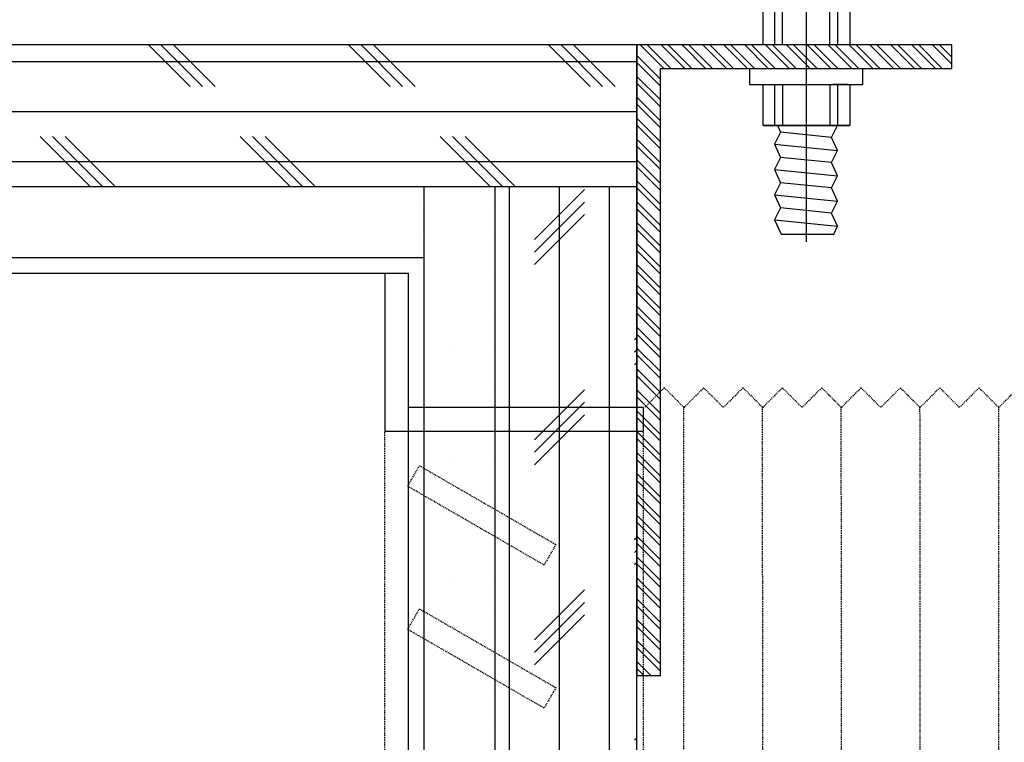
# Model space of a CAD drawing. Header units: millimetres. Extents: x -53 to 3023, y -53 to 2153.
# Tile 7 of 52: x 822 to 948, y 384 to 476. Entities that reach past the tile are written whole.
import ezdxf

# ---------------------------------------------------------------- set-up
doc = ezdxf.new("R2010")
doc.units = ezdxf.units.MM
doc.header["$LTSCALE"] = 5
doc.linetypes.add('DASH', pattern=[0.35, 0.25, -0.1])
for name, color, linetype in [('8', 8, 'Continuous'), ('Q-立面-填充', 251, 'Continuous'), ('Q-立面-完成面造型线', 6, 'Continuous'), ('Q-立面-次粗线', 31, 'Continuous')]:
    doc.layers.add(name, color=color, linetype=linetype)

# ---------------------------------------------------------------- blocks, each defined once
blk = doc.blocks.new('A$C56AE0732')
at = {"layer": 'Q-立面-次粗线', "color": 251, "linetype": 'DASH', "ltscale": 0.1}
for p, q in [((-77.46, 118.5), (-74.96, 116)), ((-72.46, 118.5), (-74.96, 116)), ((-72.46, 118.5), (-69.96, 116)), ((-67.47, 118.5), (-69.96, 116)), ((-67.47, 118.5), (-64.97, 116)), ((-62.47, 118.5), (-64.97, 116)), ((-62.47, 118.5), (-59.97, 116)), ((-57.47, 118.5), (-59.97, 116)), ((-57.47, 118.5), (-54.98, 116)), ((-52.48, 118.5), (-54.98, 116)), ((-52.48, 118.5), (-49.98, 116)), ((-47.48, 118.5), (-49.98, 116)), ((-47.48, 118.5), (-44.99, 116)), ((-42.49, 118.5), (-44.99, 116)), ((-42.49, 118.5), (-39.99, 116)), ((-37.49, 118.5), (-39.99, 116)), ((-37.49, 118.5), (-35, 116)), ((-32.5, 118.5), (-35, 116)), ((-32.5, 118.5), (-30, 116)), ((-74.97, 0.01), (-74.95, 116.01)), ((-64.98, 0.01), (-64.96, 116.01)), ((-54.99, 0.01), (-54.97, 116.01)), ((-45, 0.01), (-44.98, 116.01)), ((-35.01, 0), (-34.98, 116.01)), ((-29.87, 3), (-29.87, 113)), ((3, 3), (3, 113))]:
    blk.add_line(p, q, dxfattribs=at)
at = {"layer": 'Q-立面-次粗线'}
blk.add_lwpolyline([(-29.87, 113), (-29.87, 116), (0, 116), (0, 133), (3, 133), (3, 113), (-29.87, 113)], dxfattribs=at)
at = {"layer": 'Q-立面-次粗线', "color": 251, "linetype": 'DASH', "ltscale": 0.1}
for points in [[(-18.73, 98.61), (-17.23, 96.01), (0.09, 106.01), (-1.41, 108.61)], [(-18.73, 80.45), (-17.23, 77.85), (0.09, 87.85), (-1.41, 90.45)]]:
    blk.add_lwpolyline(points, close=True, dxfattribs=at)
blk = doc.blocks.new('*E58')
at = {"layer": '8'}
h = blk.add_hatch(dxfattribs=at)
h.set_pattern_fill('ANSI32', color=256, style=0)
h.set_pattern_definition([(135, (127999.23976, -60065.8128), (0.2651650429, 0.2651650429), []), (135, (127999.063, -60065.8128), (0.2651650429, 0.2651650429), [])])
h.paths.add_polyline_path([(0, 0), (0.6, 0), (0.6, 15.4), (8, 15.4), (8, 16), (0, 16)])
for p, q in [((4.3, 21.559), (4.3, 11.008)), ((3.5, 19.44), (5.1, 19.6)), ((4.948, 19.264), (3.652, 19.135)), ((3.5, 18.8), (5.1, 18.96)), ((4.948, 18.624), (3.652, 18.495)), ((3.5, 18.16), (5.1, 18.32)), ((4.948, 17.984), (3.652, 17.855)), ((3.5, 17.52), (5.1, 17.68)), ((4.948, 17.344), (3.652, 17.215)), ((3.5, 17.04), (3.5, 16)), ((3.7, 16), (3.7, 17.04)), ((4.9, 16), (4.9, 17.04)), ((5.1, 17.04), (5.1, 16)), ((2.36, 15.4), (5.241, 15.4)), ((3.5, 15), (3.5, 13.96)), ((3.7, 15), (3.7, 13.96)), ((4.9, 15), (4.9, 13.96)), ((5.353, 15), (4.98, 15)), ((5.1, 15), (5.1, 13.96)), ((3.209, 13.96), (5.41, 13.96)), ((4.948, 13.656), (3.653, 13.785)), ((3.5, 13.48), (5.1, 13.32)), ((4.948, 13.016), (3.653, 13.145)), ((3.5, 12.84), (5.1, 12.68)), ((4.948, 12.376), (3.653, 12.505)), ((3.5, 12.2), (5.1, 12.04)), ((4.948, 11.736), (3.653, 11.865)), ((3.5, 11.56), (5.1, 11.4)), ((3.664, 11.2), (5, 11.2))]:
    blk.add_line(p, q, dxfattribs=at)
for points in [[(3.5, 41.784), (3.5, 19.44), (3.652, 19.135), (3.5, 18.8), (3.652, 18.495), (3.5, 18.16), (3.652, 17.855), (3.5, 17.52), (3.652, 17.215), (3.5, 17.04)], [(5.1, 17.04), (4.948, 17.344), (5.1, 17.68), (4.948, 17.984), (5.1, 18.32), (4.948, 18.624), (5.1, 18.96), (4.948, 19.264), (5.1, 19.6), (5.1, 41.784)], [(0, 0), (0.6, 0), (0.6, 15.4), (8, 15.4), (8, 16), (0, 16), (0, 0)], [(2.86, 15.4), (2.86, 15), (5.741, 15), (5.741, 15.4)], [(3.573, 13.96), (3.653, 13.785), (3.5, 13.48), (3.653, 13.145), (3.5, 12.84), (3.653, 12.505), (3.5, 12.2), (3.653, 11.865), (3.5, 11.56), (3.664, 11.2)], [(5, 11.2), (5.1, 11.4), (4.948, 11.736), (5.1, 12.04), (4.948, 12.376), (5.1, 12.68), (4.948, 13.016), (5.1, 13.32), (4.948, 13.656), (5.1, 13.96)]]:
    blk.add_lwpolyline(points, dxfattribs=at)
for points in [[(3.209, 17.04), (5.41, 17.04), (5.41, 16), (3.209, 16)], [(3.209, 15), (5.41, 15), (5.41, 13.96), (3.209, 13.96)]]:
    blk.add_lwpolyline(points, close=True, dxfattribs=at)
blk = doc.blocks.new('0')
at = {"layer": 'Q-立面-填充', "ltscale": 0.2}
for p, q in [((-535222.818, 505131.998, 1.379), (-535223.873, 505133.053, 1.379)), ((-535222.501, 505131.998, 1.379), (-535223.556, 505133.053, 1.379)), ((-535222.183, 505131.998, 1.379), (-535223.238, 505133.053, 1.379)), ((-535217.738, 505131.998, 1.379), (-535218.793, 505133.053, 1.379)), ((-535217.421, 505131.998, 1.379), (-535218.476, 505133.053, 1.379)), ((-535217.103, 505131.998, 1.379), (-535218.158, 505133.053, 1.379)), ((-535212.658, 505131.998, 1.379), (-535213.713, 505133.053, 1.379)), ((-535212.341, 505131.998, 1.379), (-535213.396, 505133.053, 1.379)), ((-535212.023, 505131.998, 1.379), (-535213.078, 505133.053, 1.379)), ((-535307.274, 505132.633, 1.379), (-535211.474, 505132.633, 1.379)), ((-535307.274, 505131.363, 1.379), (-535211.474, 505131.363, 1.379)), ((-535225.358, 505129.458, 1.379), (-535226.628, 505130.728, 1.379)), ((-535225.041, 505129.458, 1.379), (-535226.311, 505130.728, 1.379)), ((-535224.723, 505129.458, 1.379), (-535225.993, 505130.728, 1.379)), ((-535220.278, 505129.458, 1.379), (-535221.548, 505130.728, 1.379)), ((-535219.961, 505129.458, 1.379), (-535221.231, 505130.728, 1.379)), ((-535219.643, 505129.458, 1.379), (-535220.913, 505130.728, 1.379)), ((-535215.198, 505129.458, 1.379), (-535216.468, 505130.728, 1.379)), ((-535214.881, 505129.458, 1.379), (-535216.151, 505130.728, 1.379)), ((-535214.563, 505129.458, 1.379), (-535215.833, 505130.728, 1.379)), ((-535307.274, 505130.093, 1.379), (-535211.474, 505130.093, 1.379)), ((-535214.704, 505089.453, 1.379), (-535214.704, 505129.453, 1.379)), ((-535212.798, 505129.383, 1.379), (-535214.068, 505128.113, 1.379)), ((-535213.434, 505089.453, 1.379), (-535213.434, 505129.453, 1.379)), ((-535212.164, 505089.453, 1.379), (-535212.164, 505129.453, 1.379)), ((-535212.798, 505129.066, 1.379), (-535214.068, 505127.796, 1.379)), ((-535212.798, 505128.748, 1.379), (-535214.068, 505127.478, 1.379)), ((-535211.474, 505125.628, 1.379), (-535211.528, 505125.573, 1.379)), ((-535211.474, 505125.311, 1.379), (-535211.528, 505125.256, 1.379)), ((-535211.474, 505124.993, 1.379), (-535211.528, 505124.938, 1.379)), ((-535212.798, 505124.303, 1.379), (-535214.068, 505123.033, 1.379)), ((-535212.798, 505123.986, 1.379), (-535214.068, 505122.716, 1.379)), ((-535212.798, 505123.668, 1.379), (-535214.068, 505122.398, 1.379)), ((-535211.474, 505120.548, 1.379), (-535211.528, 505120.493, 1.379)), ((-535211.474, 505120.231, 1.379), (-535211.528, 505120.176, 1.379)), ((-535211.474, 505119.913, 1.379), (-535211.528, 505119.858, 1.379)), ((-535212.798, 505119.223, 1.379), (-535214.068, 505117.953, 1.379)), ((-535212.798, 505118.906, 1.379), (-535214.068, 505117.636, 1.379)), ((-535212.798, 505118.588, 1.379), (-535214.068, 505117.318, 1.379)), ((-535211.474, 505115.468, 1.379), (-535211.528, 505115.413, 1.379))]:
    blk.add_line(p, q, dxfattribs=at)
at = {"layer": 'Q-立面-完成面造型线', "ltscale": 0.2}
for p, q in [((-535217.274, 505127.253, 1.379), (-535307.274, 505127.253, 1.379)), ((-535217.274, 505093.053, 1.379), (-535217.274, 505127.253, 1.379))]:
    blk.add_line(p, q, dxfattribs=at)
at = {"layer": 'Q-立面-次粗线', "ltscale": 0.2}
for p, q in [((-535211.474, 505133.053, 1.379), (-535307.274, 505133.053, 1.379)), ((-535211.474, 505089.453, 1.379), (-535211.474, 505133.053, 1.379)), ((-535211.474, 505129.453, 1.379), (-535307.274, 505129.453, 1.379)), ((-535216.874, 505093.053, 1.379), (-535216.874, 505129.453, 1.379)), ((-535215.074, 505089.453, 1.379), (-535215.074, 505129.453, 1.379)), ((-535227.025, 505129.087, 1.379), (-535227.025, 505129.087, 1.379)), ((-535226.549, 505129.087, 1.379), (-535226.549, 505129.087, 1.379)), ((-535226.073, 505129.087, 1.379), (-535226.073, 505129.087, 1.379)), ((-535225.597, 505129.087, 1.379), (-535225.597, 505129.087, 1.379)), ((-535225.12, 505129.087, 1.379), (-535225.12, 505129.087, 1.379)), ((-535224.644, 505129.087, 1.379), (-535224.644, 505129.087, 1.379)), ((-535224.168, 505129.087, 1.379), (-535224.168, 505129.087, 1.379)), ((-535223.692, 505129.087, 1.379), (-535223.692, 505129.087, 1.379)), ((-535223.215, 505129.087, 1.379), (-535223.215, 505129.087, 1.379)), ((-535222.739, 505129.087, 1.379), (-535222.739, 505129.087, 1.379)), ((-535222.263, 505129.087, 1.379), (-535222.263, 505129.087, 1.379)), ((-535221.787, 505129.087, 1.379), (-535221.787, 505129.087, 1.379)), ((-535221.31, 505129.087, 1.379), (-535221.31, 505129.087, 1.379)), ((-535220.834, 505129.087, 1.379), (-535220.834, 505129.087, 1.379)), ((-535220.358, 505129.087, 1.379), (-535220.358, 505129.087, 1.379)), ((-535219.882, 505129.087, 1.379), (-535219.882, 505129.087, 1.379)), ((-535219.405, 505129.087, 1.379), (-535219.405, 505129.087, 1.379)), ((-535218.929, 505129.087, 1.379), (-535218.929, 505129.087, 1.379)), ((-535218.453, 505129.087, 1.379), (-535218.453, 505129.087, 1.379)), ((-535217.977, 505129.087, 1.379), (-535217.977, 505129.087, 1.379)), ((-535217.5, 505129.087, 1.379), (-535217.5, 505129.087, 1.379)), ((-535217.024, 505129.087, 1.379), (-535217.024, 505129.087, 1.379)), ((-535216.548, 505129.087, 1.379), (-535216.548, 505129.087, 1.379)), ((-535216.072, 505129.087, 1.379), (-535216.072, 505129.087, 1.379)), ((-535215.595, 505129.087, 1.379), (-535215.595, 505129.087, 1.379)), ((-535215.119, 505129.087, 1.379), (-535215.119, 505129.087, 1.379)), ((-535226.787, 505128.61, 1.379), (-535226.787, 505128.61, 1.379)), ((-535226.311, 505128.61, 1.379), (-535226.311, 505128.61, 1.379)), ((-535225.835, 505128.61, 1.379), (-535225.835, 505128.61, 1.379)), ((-535225.359, 505128.61, 1.379), (-535225.359, 505128.61, 1.379)), ((-535224.882, 505128.61, 1.379), (-535224.882, 505128.61, 1.379)), ((-535224.406, 505128.61, 1.379), (-535224.406, 505128.61, 1.379)), ((-535223.93, 505128.61, 1.379), (-535223.93, 505128.61, 1.379)), ((-535223.454, 505128.61, 1.379), (-535223.454, 505128.61, 1.379)), ((-535222.977, 505128.61, 1.379), (-535222.977, 505128.61, 1.379)), ((-535222.501, 505128.61, 1.379), (-535222.501, 505128.61, 1.379)), ((-535222.025, 505128.61, 1.379), (-535222.025, 505128.61, 1.379)), ((-535221.549, 505128.61, 1.379), (-535221.549, 505128.61, 1.379)), ((-535221.072, 505128.61, 1.379), (-535221.072, 505128.61, 1.379)), ((-535220.596, 505128.61, 1.379), (-535220.596, 505128.61, 1.379)), ((-535220.12, 505128.61, 1.379), (-535220.12, 505128.61, 1.379)), ((-535219.644, 505128.61, 1.379), (-535219.644, 505128.61, 1.379)), ((-535219.167, 505128.61, 1.379), (-535219.167, 505128.61, 1.379)), ((-535218.691, 505128.61, 1.379), (-535218.691, 505128.61, 1.379)), ((-535218.215, 505128.61, 1.379), (-535218.215, 505128.61, 1.379)), ((-535217.739, 505128.61, 1.379), (-535217.739, 505128.61, 1.379)), ((-535217.262, 505128.61, 1.379), (-535217.262, 505128.61, 1.379)), ((-535216.786, 505128.61, 1.379), (-535216.786, 505128.61, 1.379)), ((-535216.31, 505128.61, 1.379), (-535216.31, 505128.61, 1.379)), ((-535215.834, 505128.61, 1.379), (-535215.834, 505128.61, 1.379)), ((-535215.357, 505128.61, 1.379), (-535215.357, 505128.61, 1.379)), ((-535227.025, 505128.134, 1.379), (-535227.025, 505128.134, 1.379)), ((-535226.549, 505128.134, 1.379), (-535226.549, 505128.134, 1.379)), ((-535226.073, 505128.134, 1.379), (-535226.073, 505128.134, 1.379)), ((-535225.597, 505128.134, 1.379), (-535225.597, 505128.134, 1.379)), ((-535225.12, 505128.134, 1.379), (-535225.12, 505128.134, 1.379)), ((-535224.644, 505128.134, 1.379), (-535224.644, 505128.134, 1.379)), ((-535224.168, 505128.134, 1.379), (-535224.168, 505128.134, 1.379)), ((-535223.692, 505128.134, 1.379), (-535223.692, 505128.134, 1.379)), ((-535223.215, 505128.134, 1.379), (-535223.215, 505128.134, 1.379)), ((-535222.739, 505128.134, 1.379), (-535222.739, 505128.134, 1.379)), ((-535222.263, 505128.134, 1.379), (-535222.263, 505128.134, 1.379)), ((-535221.787, 505128.134, 1.379), (-535221.787, 505128.134, 1.379)), ((-535221.31, 505128.134, 1.379), (-535221.31, 505128.134, 1.379)), ((-535220.834, 505128.134, 1.379), (-535220.834, 505128.134, 1.379)), ((-535220.358, 505128.134, 1.379), (-535220.358, 505128.134, 1.379)), ((-535219.882, 505128.134, 1.379), (-535219.882, 505128.134, 1.379)), ((-535219.405, 505128.134, 1.379), (-535219.405, 505128.134, 1.379)), ((-535218.929, 505128.134, 1.379), (-535218.929, 505128.134, 1.379)), ((-535218.453, 505128.134, 1.379), (-535218.453, 505128.134, 1.379)), ((-535217.977, 505128.134, 1.379), (-535217.977, 505128.134, 1.379)), ((-535217.5, 505128.134, 1.379), (-535217.5, 505128.134, 1.379)), ((-535217.024, 505128.134, 1.379), (-535217.024, 505128.134, 1.379)), ((-535216.548, 505128.134, 1.379), (-535216.548, 505128.134, 1.379)), ((-535216.072, 505128.134, 1.379), (-535216.072, 505128.134, 1.379)), ((-535215.595, 505128.134, 1.379), (-535215.595, 505128.134, 1.379)), ((-535215.119, 505128.134, 1.379), (-535215.119, 505128.134, 1.379)), ((-535216.874, 505127.653, 1.379), (-535307.274, 505127.653, 1.379)), ((-535226.787, 505127.658, 1.379), (-535226.787, 505127.658, 1.379)), ((-535226.311, 505127.658, 1.379), (-535226.311, 505127.658, 1.379)), ((-535225.835, 505127.658, 1.379), (-535225.835, 505127.658, 1.379)), ((-535225.359, 505127.658, 1.379), (-535225.359, 505127.658, 1.379)), ((-535224.882, 505127.658, 1.379), (-535224.882, 505127.658, 1.379)), ((-535224.406, 505127.658, 1.379), (-535224.406, 505127.658, 1.379)), ((-535223.93, 505127.658, 1.379), (-535223.93, 505127.658, 1.379)), ((-535223.454, 505127.658, 1.379), (-535223.454, 505127.658, 1.379)), ((-535222.977, 505127.658, 1.379), (-535222.977, 505127.658, 1.379)), ((-535222.501, 505127.658, 1.379), (-535222.501, 505127.658, 1.379)), ((-535222.025, 505127.658, 1.379), (-535222.025, 505127.658, 1.379)), ((-535221.549, 505127.658, 1.379), (-535221.549, 505127.658, 1.379)), ((-535221.072, 505127.658, 1.379), (-535221.072, 505127.658, 1.379)), ((-535220.596, 505127.658, 1.379), (-535220.596, 505127.658, 1.379)), ((-535220.12, 505127.658, 1.379), (-535220.12, 505127.658, 1.379)), ((-535219.644, 505127.658, 1.379), (-535219.644, 505127.658, 1.379)), ((-535219.167, 505127.658, 1.379), (-535219.167, 505127.658, 1.379)), ((-535218.691, 505127.658, 1.379), (-535218.691, 505127.658, 1.379)), ((-535218.215, 505127.658, 1.379), (-535218.215, 505127.658, 1.379)), ((-535217.739, 505127.658, 1.379), (-535217.739, 505127.658, 1.379)), ((-535217.262, 505127.658, 1.379), (-535217.262, 505127.658, 1.379)), ((-535216.786, 505127.658, 1.379), (-535216.786, 505127.658, 1.379)), ((-535216.31, 505127.658, 1.379), (-535216.31, 505127.658, 1.379)), ((-535215.834, 505127.658, 1.379), (-535215.834, 505127.658, 1.379)), ((-535215.357, 505127.658, 1.379), (-535215.357, 505127.658, 1.379)), ((-535216.548, 505127.182, 1.379), (-535216.548, 505127.182, 1.379)), ((-535216.072, 505127.182, 1.379), (-535216.072, 505127.182, 1.379)), ((-535215.595, 505127.182, 1.379), (-535215.595, 505127.182, 1.379)), ((-535215.119, 505127.182, 1.379), (-535215.119, 505127.182, 1.379)), ((-535216.786, 505126.705, 1.379), (-535216.786, 505126.705, 1.379)), ((-535216.31, 505126.705, 1.379), (-535216.31, 505126.705, 1.379)), ((-535215.834, 505126.705, 1.379), (-535215.834, 505126.705, 1.379)), ((-535215.357, 505126.705, 1.379), (-535215.357, 505126.705, 1.379)), ((-535216.548, 505126.229, 1.379), (-535216.548, 505126.229, 1.379)), ((-535216.072, 505126.229, 1.379), (-535216.072, 505126.229, 1.379)), ((-535215.595, 505126.229, 1.379), (-535215.595, 505126.229, 1.379)), ((-535215.119, 505126.229, 1.379), (-535215.119, 505126.229, 1.379)), ((-535216.786, 505125.753, 1.379), (-535216.786, 505125.753, 1.379)), ((-535216.31, 505125.753, 1.379), (-535216.31, 505125.753, 1.379)), ((-535215.834, 505125.753, 1.379), (-535215.834, 505125.753, 1.379)), ((-535215.357, 505125.753, 1.379), (-535215.357, 505125.753, 1.379)), ((-535216.548, 505125.277, 1.379), (-535216.548, 505125.277, 1.379)), ((-535216.072, 505125.277, 1.379), (-535216.072, 505125.277, 1.379)), ((-535215.595, 505125.277, 1.379), (-535215.595, 505125.277, 1.379)), ((-535215.119, 505125.277, 1.379), (-535215.119, 505125.277, 1.379)), ((-535216.786, 505124.8, 1.379), (-535216.786, 505124.8, 1.379)), ((-535216.31, 505124.8, 1.379), (-535216.31, 505124.8, 1.379)), ((-535215.834, 505124.8, 1.379), (-535215.834, 505124.8, 1.379)), ((-535215.357, 505124.8, 1.379), (-535215.357, 505124.8, 1.379)), ((-535216.548, 505124.324, 1.379), (-535216.548, 505124.324, 1.379)), ((-535216.072, 505124.324, 1.379), (-535216.072, 505124.324, 1.379)), ((-535215.595, 505124.324, 1.379), (-535215.595, 505124.324, 1.379)), ((-535215.119, 505124.324, 1.379), (-535215.119, 505124.324, 1.379)), ((-535216.786, 505123.848, 1.379), (-535216.786, 505123.848, 1.379)), ((-535216.31, 505123.848, 1.379), (-535216.31, 505123.848, 1.379)), ((-535215.834, 505123.848, 1.379), (-535215.834, 505123.848, 1.379)), ((-535215.357, 505123.848, 1.379), (-535215.357, 505123.848, 1.379)), ((-535216.548, 505123.372, 1.379), (-535216.548, 505123.372, 1.379)), ((-535216.072, 505123.372, 1.379), (-535216.072, 505123.372, 1.379)), ((-535215.595, 505123.372, 1.379), (-535215.595, 505123.372, 1.379)), ((-535215.119, 505123.372, 1.379), (-535215.119, 505123.372, 1.379)), ((-535216.786, 505122.895, 1.379), (-535216.786, 505122.895, 1.379)), ((-535216.31, 505122.895, 1.379), (-535216.31, 505122.895, 1.379)), ((-535215.834, 505122.895, 1.379), (-535215.834, 505122.895, 1.379)), ((-535215.357, 505122.895, 1.379), (-535215.357, 505122.895, 1.379)), ((-535216.548, 505122.419, 1.379), (-535216.548, 505122.419, 1.379)), ((-535216.072, 505122.419, 1.379), (-535216.072, 505122.419, 1.379)), ((-535215.595, 505122.419, 1.379), (-535215.595, 505122.419, 1.379)), ((-535215.119, 505122.419, 1.379), (-535215.119, 505122.419, 1.379)), ((-535216.786, 505121.943, 1.379), (-535216.786, 505121.943, 1.379)), ((-535216.31, 505121.943, 1.379), (-535216.31, 505121.943, 1.379)), ((-535215.834, 505121.943, 1.379), (-535215.834, 505121.943, 1.379)), ((-535215.357, 505121.943, 1.379), (-535215.357, 505121.943, 1.379)), ((-535216.548, 505121.467, 1.379), (-535216.548, 505121.467, 1.379)), ((-535216.072, 505121.467, 1.379), (-535216.072, 505121.467, 1.379)), ((-535215.595, 505121.467, 1.379), (-535215.595, 505121.467, 1.379)), ((-535215.119, 505121.467, 1.379), (-535215.119, 505121.467, 1.379)), ((-535216.786, 505120.99, 1.379), (-535216.786, 505120.99, 1.379)), ((-535216.31, 505120.99, 1.379), (-535216.31, 505120.99, 1.379)), ((-535215.834, 505120.99, 1.379), (-535215.834, 505120.99, 1.379)), ((-535215.357, 505120.99, 1.379), (-535215.357, 505120.99, 1.379)), ((-535216.548, 505120.514, 1.379), (-535216.548, 505120.514, 1.379)), ((-535216.072, 505120.514, 1.379), (-535216.072, 505120.514, 1.379)), ((-535215.595, 505120.514, 1.379), (-535215.595, 505120.514, 1.379)), ((-535215.119, 505120.514, 1.379), (-535215.119, 505120.514, 1.379)), ((-535216.786, 505120.038, 1.379), (-535216.786, 505120.038, 1.379)), ((-535216.31, 505120.038, 1.379), (-535216.31, 505120.038, 1.379)), ((-535215.834, 505120.038, 1.379), (-535215.834, 505120.038, 1.379)), ((-535215.357, 505120.038, 1.379), (-535215.357, 505120.038, 1.379)), ((-535216.548, 505119.562, 1.379), (-535216.548, 505119.562, 1.379)), ((-535216.072, 505119.562, 1.379), (-535216.072, 505119.562, 1.379)), ((-535215.595, 505119.562, 1.379), (-535215.595, 505119.562, 1.379)), ((-535215.119, 505119.562, 1.379), (-535215.119, 505119.562, 1.379)), ((-535216.786, 505119.085, 1.379), (-535216.786, 505119.085, 1.379)), ((-535216.31, 505119.085, 1.379), (-535216.31, 505119.085, 1.379)), ((-535215.834, 505119.085, 1.379), (-535215.834, 505119.085, 1.379)), ((-535215.357, 505119.085, 1.379), (-535215.357, 505119.085, 1.379)), ((-535216.548, 505118.609, 1.379), (-535216.548, 505118.609, 1.379)), ((-535216.072, 505118.609, 1.379), (-535216.072, 505118.609, 1.379)), ((-535215.595, 505118.609, 1.379), (-535215.595, 505118.609, 1.379)), ((-535215.119, 505118.609, 1.379), (-535215.119, 505118.609, 1.379)), ((-535216.786, 505118.133, 1.379), (-535216.786, 505118.133, 1.379)), ((-535216.31, 505118.133, 1.379), (-535216.31, 505118.133, 1.379)), ((-535215.834, 505118.133, 1.379), (-535215.834, 505118.133, 1.379)), ((-535215.357, 505118.133, 1.379), (-535215.357, 505118.133, 1.379)), ((-535216.548, 505117.657, 1.379), (-535216.548, 505117.657, 1.379)), ((-535216.072, 505117.657, 1.379), (-535216.072, 505117.657, 1.379)), ((-535215.595, 505117.657, 1.379), (-535215.595, 505117.657, 1.379)), ((-535215.119, 505117.657, 1.379), (-535215.119, 505117.657, 1.379)), ((-535216.786, 505117.18, 1.379), (-535216.786, 505117.18, 1.379)), ((-535216.31, 505117.18, 1.379), (-535216.31, 505117.18, 1.379)), ((-535215.834, 505117.18, 1.379), (-535215.834, 505117.18, 1.379)), ((-535215.357, 505117.18, 1.379), (-535215.357, 505117.18, 1.379)), ((-535216.548, 505116.704, 1.379), (-535216.548, 505116.704, 1.379)), ((-535216.072, 505116.704, 1.379), (-535216.072, 505116.704, 1.379)), ((-535215.595, 505116.704, 1.379), (-535215.595, 505116.704, 1.379)), ((-535215.119, 505116.704, 1.379), (-535215.119, 505116.704, 1.379)), ((-535216.786, 505116.228, 1.379), (-535216.786, 505116.228, 1.379)), ((-535216.31, 505116.228, 1.379), (-535216.31, 505116.228, 1.379)), ((-535215.834, 505116.228, 1.379), (-535215.834, 505116.228, 1.379)), ((-535215.357, 505116.228, 1.379), (-535215.357, 505116.228, 1.379)), ((-535216.548, 505115.752, 1.379), (-535216.548, 505115.752, 1.379)), ((-535216.072, 505115.752, 1.379), (-535216.072, 505115.752, 1.379)), ((-535215.595, 505115.752, 1.379), (-535215.595, 505115.752, 1.379)), ((-535215.119, 505115.752, 1.379), (-535215.119, 505115.752, 1.379))]:
    blk.add_line(p, q, dxfattribs=at)
at = {"ltscale": 0.2}
blk.add_blockref('*E58', (-535211.474, 505117.053, 1.379), dxfattribs=at)
at = {"layer": 'Q-立面-次粗线', "ltscale": 0.2, "xscale": -0.1999999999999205, "yscale": 0.1999999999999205, "zscale": 0.1999999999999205}
blk.add_blockref('A$C56AE0732', (-535217.274, 505100.653, 1.379), dxfattribs=at)

msp = doc.modelspace()

# ---------------------------------------------------------------- block references
at = {"xscale": 5, "yscale": 5, "zscale": 5}
msp.add_blockref('0', (2676958.21, -2525192.55), dxfattribs=at)

doc.saveas('drawing.dxf')
